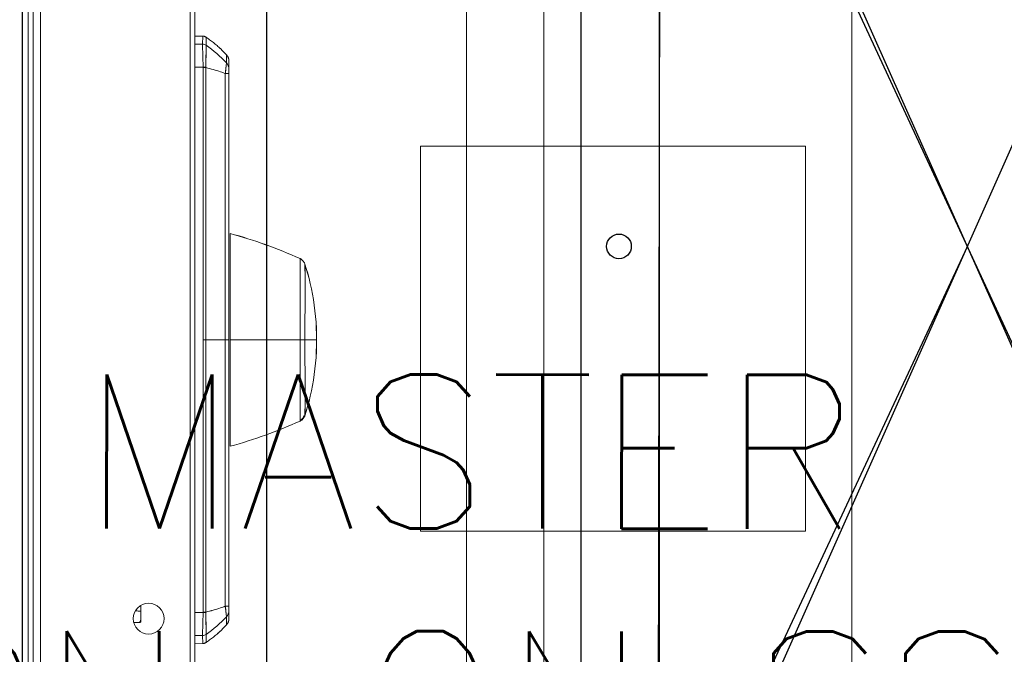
# Model space of a CAD drawing. Header units: millimetres. Extents: x -125266 to 274256, y -711690 to -301689.
# Tile 229 of 256: x -60390 to -60071, y -349429 to -349223. Entities that reach past the tile are written whole.
import ezdxf

# ---------------------------------------------------------------- set-up
doc = ezdxf.new("R2010")
doc.units = ezdxf.units.MM
for name, color, linetype, lineweight in [('ARCH', 7, 'Continuous', 0), ('Equipment', 8, 'Continuous', 0), ('HOOD', 6, 'Continuous', 0), ('Legend', 5, 'Continuous', 0), ('MEPTEK HVAC-Kitchen Exhaust Air Duct', 30, 'Continuous', 30), ('MEPTEK HVAC-Kitchen Fresh Air Duct', 3, 'Continuous', 30), ('MEPTEK-TEXT1', 7, 'Continuous', 30)]:
    doc.layers.add(name, color=color, linetype=linetype, lineweight=lineweight)
for name, color, linetype in [('Equipment Name', 7, 'Continuous'), ('Light Equipment', 8, 'Continuous'), ('Model_Top', 7, 'Continuous')]:
    doc.layers.add(name, color=color, linetype=linetype)
doc.styles.get("Standard").update_dxf_attribs({"font": 'ARIALN.TTF'})

# ---------------------------------------------------------------- blocks, each defined once
blk = doc.blocks.new('A$Cd2e81cef')
at = {"layer": 'Equipment', "lineweight": 0}
for p, q in [((786.27, 573.25), (0.9, 573.25)), ((0.8, 571.36), (283.37, 571.36)), ((0.8, 571.35), (283.37, 571.35)), ((0.8, 569.75), (283.87, 569.75)), ((0.8, 567.34), (283.87, 567.34)), ((234.1, 535.06), (234.1, 537.11)), ((228.51, 534.76), (233.8, 534.76)), ((20.05, 518.83), (283.87, 518.83)), ((283.07, 517.22), (20.05, 517.22)), ((43.69, 517.22), (43.74, 514.72)), ((43.74, 514.72), (46.35, 514.73)), ((46.35, 514.73), (46.31, 517.22)), ((46.35, 514.73), (46.35, 514.73)), ((53.83, 514.55), (53.79, 513.69)), ((53.95, 514.54), (53.95, 513.69)), ((53.95, 514.54), (142.34, 514.54)), ((142.34, 506.2), (142.34, 514.54)), ((142.34, 514.54), (230.72, 514.54)), ((230.72, 514.54), (230.73, 513.69)), ((230.84, 514.55), (230.89, 513.69)), ((238.32, 514.73), (238.36, 517.22)), ((238.32, 514.73), (238.32, 514.73)), ((238.32, 514.73), (240.93, 514.72)), ((240.98, 517.22), (240.93, 514.72)), ((44.08, 513.63), (46.71, 513.63)), ((46.71, 513.63), (46.71, 513.63)), ((53.95, 513.69), (230.73, 513.69)), ((237.96, 513.63), (237.97, 513.63)), ((237.97, 513.63), (240.59, 513.63)), ((52.41, 507), (49.82, 506.97)), ((232.83, 506.2), (51.84, 506.2)), ((228.83, 507.41), (55.84, 507.41)), ((107.79, 505.79), (176.88, 505.79)), ((142.34, 505.79), (142.34, 477.75)), ((228.83, 507.41), (228.83, 507.4)), ((234.85, 506.97), (232.26, 507)), ((115.96, 483.12), (116.01, 483.01)), ((116.17, 483.12), (115.96, 483.12)), ((116.24, 483.12), (116.17, 483.12)), ((142.34, 483.12), (116.24, 483.12)), ((168.45, 483.12), (142.34, 483.12)), ((168.5, 483.12), (168.45, 483.12)), ((168.71, 483.12), (168.5, 483.12)), ((117.61, 481.61), (117.72, 481.57)), ((118.45, 481.54), (117.72, 481.57)), ((166.95, 481.57), (166.22, 481.54))]:
    blk.add_line(p, q, dxfattribs=at)
for points in [[(43.74, 514.72), (43.74, 514.65), (43.75, 514.52), (43.77, 514.4), (43.79, 514.28), (43.83, 514.16), (43.87, 514.04), (43.91, 513.93), (43.97, 513.82), (44.03, 513.71), (44.08, 513.63)], [(240.59, 513.63), (240.64, 513.71), (240.7, 513.82), (240.76, 513.93), (240.8, 514.04), (240.84, 514.16), (240.88, 514.28), (240.9, 514.4), (240.92, 514.52), (240.93, 514.65), (240.93, 514.72)], [(44.08, 513.63), (44.19, 513.47), (44.42, 513.13), (44.66, 512.8), (44.9, 512.47), (45.13, 512.15), (45.37, 511.83), (45.61, 511.52), (45.85, 511.22), (46.09, 510.92), (46.33, 510.63), (46.57, 510.34), (46.81, 510.06), (47.05, 509.78), (47.29, 509.51), (47.53, 509.25), (47.77, 508.99), (48, 508.74), (48.24, 508.5), (48.47, 508.27), (48.69, 508.04), (48.91, 507.82), (49.13, 507.61), (49.34, 507.41), (49.55, 507.22), (49.74, 507.04), (49.82, 506.97)], [(234.85, 506.97), (234.93, 507.04), (235.13, 507.22), (235.33, 507.41), (235.54, 507.61), (235.76, 507.82), (235.98, 508.04), (236.21, 508.27), (236.44, 508.5), (236.67, 508.74), (236.91, 508.99), (237.14, 509.25), (237.38, 509.51), (237.62, 509.78), (237.86, 510.06), (238.1, 510.34), (238.34, 510.63), (238.58, 510.92), (238.82, 511.22), (239.06, 511.52), (239.3, 511.83), (239.54, 512.15), (239.78, 512.47), (240.01, 512.8), (240.25, 513.13), (240.48, 513.47), (240.59, 513.63)], [(55.84, 507.4), (55.84, 507.4), (55.84, 507.41), (55.84, 507.41), (55.84, 507.41), (55.84, 507.41), (55.84, 507.41)], [(116.01, 483.01), (116.08, 482.89), (116.16, 482.77), (116.24, 482.64), (116.34, 482.52), (116.45, 482.4), (116.56, 482.28), (116.68, 482.17), (116.8, 482.07), (116.93, 481.97), (117.07, 481.88), (117.2, 481.8), (117.34, 481.73), (117.48, 481.67), (117.61, 481.61)], [(166.89, 481.76), (166.98, 481.79), (167.1, 481.84), (167.23, 481.91), (167.37, 481.97), (167.5, 482.05), (167.62, 482.14), (167.75, 482.23), (167.87, 482.33), (167.98, 482.43), (168.09, 482.54), (168.18, 482.65), (168.27, 482.77), (168.35, 482.88), (168.42, 482.99), (168.48, 483.11), (168.53, 483.2)], [(166.95, 481.57), (167.09, 481.62), (167.25, 481.69), (167.4, 481.77), (167.56, 481.86), (167.72, 481.96), (167.87, 482.07), (168.01, 482.19), (168.14, 482.31), (168.27, 482.44), (168.38, 482.58), (168.48, 482.71), (168.57, 482.85), (168.65, 482.98), (168.71, 483.12)], [(117.72, 481.57), (119.13, 481.12), (120.73, 480.64), (122.37, 480.2), (124.04, 479.8), (125.74, 479.42), (127.48, 479.08), (129.25, 478.78), (131.05, 478.51), (132.88, 478.28), (134.75, 478.09), (136.64, 477.94), (138.56, 477.83), (140.51, 477.77), (142.34, 477.75)], [(142.34, 477.75), (144.15, 477.77), (146.1, 477.83), (148.02, 477.94), (149.92, 478.09), (151.78, 478.28), (153.62, 478.51), (155.42, 478.78), (157.19, 479.08), (158.93, 479.42), (160.64, 479.8), (162.31, 480.2), (163.94, 480.65), (165.54, 481.12), (166.95, 481.57)]]:
    blk.add_lwpolyline(points, dxfattribs=at)
blk.add_circle((232.85, 532.26), 5.01, dxfattribs=at)
for centre, radius, start, end in [((230.51, 541.82), 7.53, 290.3774, 295.0272), ((230.52, 541.8), 7.52, 295.028, 297.0335), ((233.8, 535.06), 0.301, 270, 0), ((230.52, 541.8), 7.51, 297.034, 298.0006), ((230.51, 541.81), 7.52, 298.0006, 298.5262), ((230.7, 517.15), 2.61, 270.4901, 273.0842), ((79.8, 536.37), 40.16, 214.4921, 226.9985), ((53.71, 517.93), 4.25, 270.9696, 273.147), ((230.96, 517.92), 4.24, 266.8508, 269.0327), ((204.87, 536.37), 40.16, 313.0015, 325.5079), ((51.84, 509.2), 3.01, 227.86, 270), ((54.46, 509.2), 3, 227.1042, 269.984), ((257.41, 546.89), 155.16, 195.357, 204.2671), ((27.26, 546.89), 155.17, 335.7338, 344.6425), ((230.21, 509.2), 3, 270.0046, 312.9319), ((232.83, 509.2), 3.01, 270, 312.14)]:
    blk.add_arc(centre, radius, start, end, dxfattribs=at)
blk.add_ellipse((230.54, 541.79), major_axis=(5.32, -5.32), ratio=0.998783, start_param=5.86306, end_param=5.991179, dxfattribs=at)
for points, start_tangent, end_tangent in [([(230.34, 536.59), (230.37, 536.01), (230.45, 534.76)], (0.040093, -0.999196), (0.094161, -0.995557)), ([(46.35, 514.73), (46.55, 514.74), (47.01, 514.74), (47.72, 514.74), (48.65, 514.71), (49.77, 514.69), (51.04, 514.65), (53.83, 514.55)], (0.967357, 0.253417), (0.99912, -0.041949)), ([(46.35, 514.73), (46.71, 513.63)], (0.018023, -0.999838), (0.567759, -0.823195)), ([(46.35, 514.73), (46.71, 513.63)], (0.017705, -0.999843), (0.567233, -0.823557)), ([(53.83, 514.55), (53.82, 517.22)], (-0.024886, 0.99969), (-0.001106, 0.999999)), ([(53.83, 514.55), (53.95, 514.55)], (0.99859, -0.053078), (0.986136, 0.165939)), ([(230.84, 514.55), (230.85, 517.22)], (0.024867, 0.999691), (0.001105, 0.999999)), ([(230.84, 514.55), (233.63, 514.65), (234.9, 514.69), (236.02, 514.71), (236.96, 514.74), (237.67, 514.74), (238.13, 514.74), (238.32, 514.73)], (0.999119, 0.041957), (0.967359, -0.25341)), ([(238.32, 514.73), (237.96, 513.63)], (-0.018025, -0.999838), (-0.567761, -0.823194)), ([(238.32, 514.73), (237.97, 513.63)], (-0.017441, -0.999848), (-0.566966, -0.823741)), ([(46.71, 513.63), (47.34, 513.63), (48.89, 513.63), (51.14, 513.65), (53.79, 513.69)], (0.998843, -0.048087), (0.999901, 0.014064)), ([(55.84, 507.41), (55.32, 508.9), (53.95, 513.69)], (-0.34537, 0.938466), (-0.236979, 0.971515)), ([(228.83, 507.41), (229.35, 508.9), (230.73, 513.69)], (0.34537, 0.938466), (0.236979, 0.971515)), ([(230.89, 513.69), (233.53, 513.65), (235.78, 513.63), (237.33, 513.63), (237.96, 513.63)], (0.999901, -0.014067), (0.998843, 0.048086)), ([(55.84, 507.4), (54.54, 507.22), (53.46, 507.1), (52.72, 507.02), (52.42, 507)], (-0.988835, -0.149015), (-0.999755, -0.022148)), ([(55.84, 507.4), (55.84, 506.9), (55.85, 506.51), (55.85, 506.38), (55.85, 506.28), (55.86, 506.22), (55.86, 506.2)], (-0.001324, -0.999999), (1, -0.000601)), ([(228.83, 507.4), (228.82, 506.9), (228.82, 506.69), (228.82, 506.51), (228.81, 506.38), (228.81, 506.28), (228.81, 506.22), (228.81, 506.2)], (-0.008255, -0.999966), (-1, 0)), ([(232.26, 507), (231.95, 507.02), (231.21, 507.1), (230.13, 507.22), (228.83, 507.4)], (-0.999623, 0.027474), (-0.988813, 0.149162)), ([(142.34, 481.57), (127.21, 481.45), (118.45, 481.54)], (-1, 0.000238), (-0.999461, 0.032822)), ([(166.22, 481.54), (157.46, 481.45), (142.34, 481.57)], (-0.999453, -0.033057), (-1, -0.000172))]:
    blk.add_spline(points, degree=3, dxfattribs=dict(at, start_tangent=start_tangent, end_tangent=end_tangent))
blk = doc.blocks.new('ARCH')
at = {"layer": 'Legend', "ltscale": 15}
h = blk.add_hatch(dxfattribs=at)
h.set_pattern_fill('SACNCR', color=8, scale=25, style=0)
h.paths.add_polyline_path([(-61250.09, -341786.99), (-61250.09, -342091.08), (-61250.08, -342091.08), (-61250.09, -342141.08), (-61250.09, -344307.94), (-61181.18, -344307.94), (-61181.18, -344307.92), (-61169.15, -344307.92), (-60630.75, -344307.94), (-60630.8, -344919.99), (-60630.8, -344932.02), (-61250.09, -344932.02), (-61250.09, -351457.05), (-61395.17, -351457.05), (-61395.17, -351557.05), (-60383.16, -351557.05), (-60383.16, -352683.7), (-61393.16, -352683.7), (-61393.18, -352783.7), (-60283.16, -352783.7), (-60283.16, -351457.05), (-61150.09, -351457.05), (-61150.09, -346631.99), (-57589.32, -346631.99), (-57474.44, -346517.11), (-57545.15, -346446.4), (-57630.74, -346531.99), (-57700.74, -346531.99), (-57700.74, -346581.99), (-58200.74, -346581.99), (-58200.74, -346531.99), (-58300.74, -346531.99), (-58300.74, -346581.99), (-58800.74, -346581.99), (-58800.74, -346531.99), (-58980.8, -346531.99), (-58980.8, -346426.03), (-59030.8, -346426.03), (-59030.8, -346026.03), (-58980.8, -346026.03), (-58980.8, -345956.03), (-59080.8, -345956.03), (-59080.8, -346531.99), (-61150.09, -346531.99), (-61150.09, -345032.02), (-60530.8, -345032.02), (-60530.8, -344606.99), (-59080.8, -344606.99), (-59080.8, -345032.03), (-58980.8, -345032.03), (-58980.8, -344506.99), (-60530.8, -344506.99), (-60530.8, -344207.94), (-61150.09, -344207.94), (-61150.09, -341886.99), (-56700.09, -341886.99), (-56700.09, -344932.03), (-58020.8, -344932.03), (-58020.8, -345032.03), (-56700.09, -345032.03), (-56700.09, -345601.34), (-56785.72, -345686.97), (-56715.01, -345757.68), (-56600.09, -345642.76), (-56600.09, -341886.99), (-51541.43, -341886.99), (-51541.43, -345439.41, 0.002965), (-51441.43, -345409.73), (-51441.43, -341886.99), (-47645.93, -341886.99), (-47645.93, -344723.18), (-47445.93, -344723.18), (-47445.93, -344623.18), (-47545.93, -344623.18), (-47545.93, -341886.99), (-45935.93, -341886.99), (-45935.93, -344623.18), (-46521.93, -344623.18), (-46521.93, -344723.18), (-45835.93, -344723.18), (-45835.93, -341786.99), (-45958.88, -341786.99), (-45958.88, -341787.86), (-46008.88, -341787.86)])
h = blk.add_hatch(dxfattribs=at)
h.set_pattern_fill('SACNCR', color=8, scale=25, style=0)
h.paths.add_polyline_path([(-61250.09, -341786.99), (-61250.09, -342091.08), (-61250.08, -342091.08), (-61250.09, -342141.08), (-61250.09, -344307.94), (-61181.18, -344307.94), (-61181.18, -344307.92), (-61169.15, -344307.92), (-60630.75, -344307.94), (-60630.8, -344919.99), (-60630.8, -344932.02), (-61250.09, -344932.02), (-61250.09, -351457.05), (-61395.17, -351457.05), (-61395.17, -351557.05), (-60383.16, -351557.05), (-60383.16, -352683.7), (-61393.16, -352683.7), (-61393.18, -352783.7), (-60283.16, -352783.7), (-60283.16, -351457.05), (-61150.09, -351457.05), (-61150.09, -346631.99), (-57589.32, -346631.99), (-57474.44, -346517.11), (-57545.15, -346446.4), (-57630.74, -346531.99), (-57700.74, -346531.99), (-57700.74, -346581.99), (-58200.74, -346581.99), (-58200.74, -346531.99), (-58300.74, -346531.99), (-58300.74, -346581.99), (-58800.74, -346581.99), (-58800.74, -346531.99), (-58980.8, -346531.99), (-58980.8, -346426.03), (-59030.8, -346426.03), (-59030.8, -346026.03), (-58980.8, -346026.03), (-58980.8, -345956.03), (-59080.8, -345956.03), (-59080.8, -346531.99), (-61150.09, -346531.99), (-61150.09, -345032.02), (-60530.8, -345032.02), (-60530.8, -344606.99), (-59080.8, -344606.99), (-59080.8, -345032.03), (-58980.8, -345032.03), (-58980.8, -344506.99), (-60530.8, -344506.99), (-60530.8, -344207.94), (-61150.09, -344207.94), (-61150.09, -341886.99), (-56700.09, -341886.99), (-56700.09, -344932.03), (-58020.8, -344932.03), (-58020.8, -345032.03), (-56700.09, -345032.03), (-56700.09, -345601.34), (-56785.72, -345686.97), (-56715.01, -345757.68), (-56600.09, -345642.76), (-56600.09, -341886.99), (-51541.43, -341886.99), (-51541.43, -345439.41, 0.002965), (-51441.43, -345409.73), (-51441.43, -341886.99), (-47645.93, -341886.99), (-47645.93, -344723.18), (-47445.93, -344723.18), (-47445.93, -344623.18), (-47545.93, -344623.18), (-47545.93, -341886.99), (-45935.93, -341886.99), (-45935.93, -344623.18), (-46521.93, -344623.18), (-46521.93, -344723.18), (-45835.93, -344723.18), (-45835.93, -341786.99), (-45958.88, -341786.99), (-45958.88, -341787.86), (-46008.88, -341787.86)])
at = {"layer": 'Legend'}
h = blk.add_hatch(dxfattribs=at)
h.set_pattern_fill('STARS', color=8, scale=10)
h.set_pattern_definition([(0, (0, 0), (0, 54.9926), [31.75, -31.75]), (60, (0, 0), (-47.624989, 27.4963), [31.75, -31.75]), (120, (15.875, 27.496), (-47.624989, -27.4963), [31.75, -31.75])])
edge = h.paths.add_edge_path()
edge.add_arc((-54302.69, -350408.01), 3690.31, 160.83628, 191.66269, ccw=False)
edge.add_arc((-60350.34, -348256.16), 2729, 339.84206, 374.08484)
edge.add_line((-57703.38, -347592.03), (-57806.6, -347592.03))
edge.add_arc((-60350.34, -348256.16), 2629, -20.17654, 14.63232, ccw=False)
edge.add_arc((-54302.69, -350408.01), 3790.31, 160.82296, 191.12402)
edge.add_arc((-59222.42, -351398.78), 1228.35, -57.4503, 12.19558, ccw=False)
edge.add_line((-58561.53, -352434.18), (-60283.16, -352434.18))
edge.add_line((-60283.16, -352434.18), (-60283.16, -352534.18))
edge.add_line((-60283.16, -352534.18), (-58536.27, -352534.18))
edge.add_arc((-59548.39, -350742.81), 2057.53, 299.4663, 300.80752)
edge.add_arc((-59222.42, -351398.78), 1328.35, 303.22283, 370.61839)
h = blk.add_hatch(dxfattribs=at)
h.set_pattern_fill('STARS', color=8, scale=10)
h.set_pattern_definition([(0, (0, 0), (0, 54.9926), [31.75, -31.75]), (60, (0, 0), (-47.624989, 27.4963), [31.75, -31.75]), (120, (15.875, 27.496), (-47.624989, -27.4963), [31.75, -31.75])])
h.paths.add_polyline_path([(-57916.81, -351154, -0.135323), (-57788.5, -349196.6, 0.150534), (-57703.38, -347592.03), (-57806.6, -347592.03, -0.153061), (-57882.67, -349162.94, 0.132989), (-58021.79, -351139.29, -0.313601), (-58561.53, -352434.18), (-60253.16, -352434.18), (-60253.16, -352534.18), (-58536.27, -352534.18, 0.005852), (-58494.62, -352510, 0.302849)])
at = {"layer": 'HOOD'}
for points in [[(-61120.09, -347227.05), (-61120.09, -351427.05), (-60120.09, -351427.05), (-60120.09, -347227.05)], [(-60120.09, -351427.05), (-59920.09, -351427.05), (-59920.09, -347227.05), (-60120.09, -347227.05)]]:
    blk.add_lwpolyline(points, close=True, dxfattribs=at)
at = {"layer": 'HOOD', "color": 1}
blk.add_lwpolyline([(-60260.09, -349389.55), (-60135.09, -349389.55), (-60135.09, -349264.55), (-60260.09, -349264.55)], close=True, dxfattribs=at)
at = {"layer": 'Light Equipment', "lineweight": 0}
for p, q in [((-60389.3, -349971.32), (-60389.3, -349185.96)), ((-60387.4, -349185.86), (-60387.4, -349468.42)), ((-60387.39, -349185.86), (-60387.39, -349468.42)), ((-60385.8, -349185.86), (-60385.8, -349468.93)), ((-60383.38, -349185.86), (-60383.38, -349468.93)), ((-60334.87, -349205.1), (-60334.87, -349468.93)), ((-60333.27, -349468.12), (-60333.27, -349205.1)), ((-60333.27, -349228.75), (-60330.76, -349228.79)), ((-60330.77, -349231.41), (-60333.27, -349231.36)), ((-60330.76, -349228.79), (-60330.77, -349231.41)), ((-60330.77, -349231.41), (-60330.77, -349231.41)), ((-60329.67, -349229.14), (-60329.67, -349231.76)), ((-60329.67, -349231.76), (-60329.67, -349231.76)), ((-60323.04, -349237.47), (-60323.02, -349234.87)), ((-60322.24, -349417.89), (-60322.24, -349236.89)), ((-60330.59, -349238.89), (-60329.73, -349238.84)), ((-60330.59, -349239), (-60329.74, -349239)), ((-60330.59, -349239.01), (-60330.58, -349327.39)), ((-60329.74, -349239), (-60329.74, -349415.78)), ((-60323.46, -349413.88), (-60323.46, -349240.9)), ((-60321.84, -349292.85), (-60321.84, -349361.94)), ((-60299.16, -349301.01), (-60299.06, -349301.07)), ((-60299.16, -349301.22), (-60299.16, -349301.01)), ((-60299.16, -349301.29), (-60299.16, -349301.22)), ((-60299.16, -349327.39), (-60299.16, -349301.29)), ((-60297.65, -349302.67), (-60297.62, -349302.77)), ((-60297.59, -349303.51), (-60297.62, -349302.77)), ((-60330.58, -349327.39), (-60330.59, -349415.78)), ((-60322.24, -349327.39), (-60330.58, -349327.39)), ((-60321.84, -349327.39), (-60293.79, -349327.39)), ((-60299.16, -349353.5), (-60299.16, -349327.39)), ((-60297.62, -349352.01), (-60297.59, -349351.28)), ((-60299.16, -349353.56), (-60299.16, -349353.5)), ((-60299.16, -349353.77), (-60299.16, -349353.56)), ((-60350.81, -349413.56), (-60350.81, -349418.86)), ((-60323.46, -349413.88), (-60323.45, -349413.88)), ((-60330.59, -349415.77), (-60329.74, -349415.78)), ((-60330.59, -349415.89), (-60329.73, -349415.94)), ((-60323.02, -349419.91), (-60323.04, -349417.31)), ((-60351.11, -349419.16), (-60353.15, -349419.16)), ((-60330.77, -349423.37), (-60333.27, -349423.42)), ((-60330.77, -349423.37), (-60330.77, -349423.38)), ((-60330.77, -349423.38), (-60330.76, -349425.99)), ((-60329.67, -349423.02), (-60329.67, -349423.02)), ((-60329.67, -349423.02), (-60329.67, -349425.65)), ((-60333.27, -349426.03), (-60330.76, -349425.99))]:
    blk.add_line(p, q, dxfattribs=at)
for points in [[(-61120.09, -347227.05), (-61120.09, -351427.05), (-60120.09, -351427.05), (-60120.09, -347227.05)], [(-60120.09, -351427.05), (-59920.09, -351427.05), (-59920.09, -347227.05), (-60120.09, -347227.05)], [(-60260.09, -349389.55), (-60135.09, -349389.55), (-60135.09, -349264.55), (-60260.09, -349264.55)]]:
    blk.add_lwpolyline(points, close=True, dxfattribs=at)
for points in [[(-60330.76, -349228.79), (-60330.69, -349228.79), (-60330.57, -349228.81), (-60330.44, -349228.82), (-60330.32, -349228.85), (-60330.2, -349228.88), (-60330.08, -349228.92), (-60329.97, -349228.97), (-60329.86, -349229.02), (-60329.75, -349229.08), (-60329.67, -349229.14)], [(-60329.67, -349229.14), (-60329.51, -349229.24), (-60329.17, -349229.48), (-60328.84, -349229.71), (-60328.51, -349229.95), (-60328.19, -349230.19), (-60327.88, -349230.43), (-60327.57, -349230.66), (-60327.26, -349230.9), (-60326.96, -349231.14), (-60326.67, -349231.38), (-60326.38, -349231.62), (-60326.1, -349231.86), (-60325.83, -349232.1), (-60325.56, -349232.34), (-60325.29, -349232.58), (-60325.04, -349232.82), (-60324.79, -349233.06), (-60324.55, -349233.29), (-60324.31, -349233.52), (-60324.08, -349233.75), (-60323.87, -349233.97), (-60323.66, -349234.19), (-60323.46, -349234.4), (-60323.27, -349234.6), (-60323.09, -349234.8), (-60323.02, -349234.87)], [(-60323.45, -349240.9), (-60323.45, -349240.9), (-60323.45, -349240.9), (-60323.45, -349240.9), (-60323.45, -349240.9), (-60323.45, -349240.9), (-60323.46, -349240.9)], [(-60299.06, -349301.07), (-60298.93, -349301.13), (-60298.81, -349301.21), (-60298.69, -349301.3), (-60298.56, -349301.39), (-60298.44, -349301.5), (-60298.33, -349301.61), (-60298.22, -349301.73), (-60298.11, -349301.86), (-60298.02, -349301.99), (-60297.93, -349302.12), (-60297.85, -349302.26), (-60297.77, -349302.4), (-60297.71, -349302.53), (-60297.65, -349302.67)], [(-60297.62, -349302.77), (-60297.16, -349304.19), (-60296.69, -349305.79), (-60296.25, -349307.42), (-60295.84, -349309.09), (-60295.47, -349310.8), (-60295.13, -349312.53), (-60294.82, -349314.3), (-60294.55, -349316.11), (-60294.32, -349317.94), (-60294.13, -349319.8), (-60293.98, -349321.7), (-60293.88, -349323.62), (-60293.81, -349325.57), (-60293.79, -349327.39)], [(-60293.79, -349327.39), (-60293.81, -349329.2), (-60293.88, -349331.15), (-60293.98, -349333.08), (-60294.13, -349334.97), (-60294.32, -349336.84), (-60294.55, -349338.67), (-60294.82, -349340.47), (-60295.12, -349342.25), (-60295.46, -349343.99), (-60295.84, -349345.69), (-60296.25, -349347.36), (-60296.69, -349349), (-60297.16, -349350.6), (-60297.62, -349352.01)], [(-60297.81, -349351.95), (-60297.84, -349352.03), (-60297.89, -349352.16), (-60297.95, -349352.29), (-60298.02, -349352.42), (-60298.1, -349352.55), (-60298.18, -349352.68), (-60298.28, -349352.8), (-60298.37, -349352.92), (-60298.48, -349353.04), (-60298.59, -349353.14), (-60298.7, -349353.24), (-60298.81, -349353.33), (-60298.92, -349353.41), (-60299.04, -349353.48), (-60299.15, -349353.54), (-60299.24, -349353.58)], [(-60297.62, -349352.01), (-60297.67, -349352.15), (-60297.73, -349352.3), (-60297.81, -349352.46), (-60297.9, -349352.62), (-60298, -349352.77), (-60298.11, -349352.92), (-60298.23, -349353.06), (-60298.36, -349353.2), (-60298.49, -349353.32), (-60298.62, -349353.43), (-60298.75, -349353.53), (-60298.89, -349353.62), (-60299.03, -349353.7), (-60299.16, -349353.77)], [(-60323.02, -349419.91), (-60323.09, -349419.98), (-60323.27, -349420.18), (-60323.46, -349420.38), (-60323.66, -349420.6), (-60323.87, -349420.81), (-60324.08, -349421.03), (-60324.31, -349421.26), (-60324.55, -349421.49), (-60324.79, -349421.72), (-60325.04, -349421.96), (-60325.29, -349422.2), (-60325.56, -349422.44), (-60325.83, -349422.68), (-60326.1, -349422.92), (-60326.38, -349423.16), (-60326.67, -349423.4), (-60326.96, -349423.64), (-60327.26, -349423.88), (-60327.57, -349424.12), (-60327.88, -349424.36), (-60328.19, -349424.59), (-60328.51, -349424.83), (-60328.84, -349425.07), (-60329.17, -349425.3), (-60329.51, -349425.54), (-60329.67, -349425.65)], [(-60329.67, -349425.65), (-60329.75, -349425.7), (-60329.86, -349425.76), (-60329.97, -349425.81), (-60330.08, -349425.86), (-60330.2, -349425.9), (-60330.32, -349425.93), (-60330.44, -349425.96), (-60330.57, -349425.98), (-60330.69, -349425.99), (-60330.76, -349425.99)]]:
    blk.add_lwpolyline(points, dxfattribs=at)
blk.add_circle((-60348.3, -349417.9), 5.01, dxfattribs=at)
for centre, radius, start, end in [((-60352.41, -349264.86), 40.16, 43.0015, 55.5079), ((-60325.25, -349236.89), 3.01, 0, 42.14), ((-60325.24, -349239.51), 3, 0.016, 42.8958), ((-60333.98, -349238.77), 4.25, 356.853, 359.0304), ((-60362.93, -349442.47), 155.16, 65.7329, 74.643), ((-60362.93, -349212.31), 155.17, 285.3575, 294.2662), ((-60333.2, -349415.75), 2.61, 356.9158, 359.5099), ((-60333.97, -349416.01), 4.24, 0.9673, 3.1492), ((-60352.41, -349389.92), 40.16, 304.4921, 316.9985), ((-60325.24, -349415.27), 3, 317.0681, 359.9954), ((-60357.85, -349415.57), 7.52, 331.4738, 331.9994), ((-60357.84, -349415.57), 7.51, 331.9994, 332.966), ((-60357.85, -349415.57), 7.52, 332.9665, 334.972), ((-60351.11, -349418.86), 0.301, 270, 0), ((-60357.86, -349415.56), 7.53, 334.9728, 339.6226), ((-60325.25, -349417.89), 3.01, 317.86, 0)]:
    blk.add_arc(centre, radius, start, end, dxfattribs=at)
at = {"layer": 'Light Equipment', "lineweight": 0, "extrusion": (0, 0, -1)}
blk.add_ellipse((-60357.83, -349415.59), major_axis=(5.32, -5.32), ratio=0.998783, start_param=5.86306, end_param=5.991179, dxfattribs=at)
at = {"layer": 'Light Equipment', "lineweight": 0}
for points, start_tangent, end_tangent in [([(-60330.77, -349231.41), (-60330.78, -349231.6), (-60330.79, -349232.06), (-60330.78, -349232.77), (-60330.76, -349233.7), (-60330.73, -349234.83), (-60330.69, -349236.1), (-60330.59, -349238.89)], (-0.253417, -0.967357), (0.041949, -0.99912)), ([(-60330.77, -349231.41), (-60329.67, -349231.76)], (0.999838, -0.018023), (0.823195, -0.567759)), ([(-60330.77, -349231.41), (-60329.67, -349231.76)], (0.999843, -0.017705), (0.823557, -0.567233)), ([(-60329.67, -349231.76), (-60329.67, -349232.4), (-60329.68, -349233.95), (-60329.7, -349236.2), (-60329.73, -349238.84)], (0.048087, -0.998843), (-0.014064, -0.999901)), ([(-60323.45, -349240.9), (-60323.27, -349239.6), (-60323.14, -349238.52), (-60323.07, -349237.78), (-60323.04, -349237.47)], (0.149015, 0.988835), (0.022148, 0.999755)), ([(-60330.59, -349238.89), (-60333.27, -349238.88)], (-0.99969, 0.024886), (-0.999999, 0.001106)), ([(-60330.59, -349238.89), (-60330.59, -349239.01)], (0.053078, -0.99859), (-0.165939, -0.986136)), ([(-60323.46, -349240.9), (-60324.95, -349240.37), (-60329.74, -349239)], (-0.938466, 0.34537), (-0.971515, 0.236979)), ([(-60323.45, -349240.9), (-60322.94, -349240.9), (-60322.56, -349240.9), (-60322.42, -349240.9), (-60322.32, -349240.91), (-60322.26, -349240.91), (-60322.24, -349240.92)], (0.999999, 0.001324), (0.000601, -1)), ([(-60297.61, -349327.39), (-60297.5, -349312.27), (-60297.59, -349303.51)], (-0.000238, 1), (-0.032822, 0.999461)), ([(-60297.59, -349351.28), (-60297.5, -349342.51), (-60297.61, -349327.39)], (0.033057, 0.999453), (0.000172, 1)), ([(-60323.46, -349413.88), (-60324.95, -349414.41), (-60329.74, -349415.78)], (-0.938466, -0.34537), (-0.971515, -0.236979)), ([(-60323.45, -349413.88), (-60322.94, -349413.88), (-60322.73, -349413.88), (-60322.56, -349413.87), (-60322.42, -349413.87), (-60322.32, -349413.87), (-60322.26, -349413.86), (-60322.24, -349413.86)], (0.999966, 0.008255), (0, 1)), ([(-60323.04, -349417.31), (-60323.07, -349417), (-60323.14, -349416.26), (-60323.27, -349415.18), (-60323.45, -349413.88)], (-0.027474, 0.999623), (-0.149162, 0.988813)), ([(-60352.63, -349415.39), (-60352.05, -349415.42), (-60350.8, -349415.5)], (0.999196, -0.040093), (0.995557, -0.094161)), ([(-60330.59, -349415.89), (-60333.27, -349415.91)], (-0.999691, -0.024867), (-0.999999, -0.001105)), ([(-60330.59, -349415.89), (-60330.69, -349418.69), (-60330.73, -349419.96), (-60330.76, -349421.08), (-60330.78, -349422.01), (-60330.79, -349422.72), (-60330.78, -349423.18), (-60330.77, -349423.37)], (-0.041957, -0.999119), (0.25341, -0.967359)), ([(-60329.73, -349415.94), (-60329.7, -349418.59), (-60329.68, -349420.83), (-60329.67, -349422.38), (-60329.67, -349423.02)], (0.014067, -0.999901), (-0.048086, -0.998843)), ([(-60330.77, -349423.38), (-60329.67, -349423.02)], (0.999848, 0.017441), (0.823741, 0.566966)), ([(-60330.77, -349423.37), (-60329.67, -349423.02)], (0.999838, 0.018025), (0.823194, 0.567761))]:
    blk.add_spline(points, degree=3, dxfattribs=dict(at, start_tangent=start_tangent, end_tangent=end_tangent))
at = {"layer": 'Equipment', "lineweight": 0, "xscale": -1, "rotation": 90}
blk.add_blockref('A$Cd2e81cef', (-59816.04, -349185.05), dxfattribs=at)
at = {"layer": 'Equipment Name', "linetype": 'Continuous', "lineweight": 5, "ltscale": 25, "insert": (-60949.06, -349338.19, 0), "char_height": 50, "width": 963.0603, "attachment_point": 1, "rotation": 359.9609}
blk.add_mtext('\\A1;{\\Fsimplex|c0;RATIONAL COMBI MASTER PLUS 1/1 x 6 GN. ON SS STAND}', dxfattribs=at)
at = {"layer": 'Light Equipment', "lineweight": 0, "insert": (-60949.06, -349338.19, 0), "char_height": 50, "width": 963.0603, "attachment_point": 1, "rotation": 359.9609}
blk.add_mtext('\\A1;{\\Fsimplex|c0;RATIONAL COMBI MASTER PLUS 1/1 x 6 GN. ON SS STAND}', dxfattribs=at)
blk = doc.blocks.new('A$C8f9b76a3')
at = {"layer": 'HOOD', "lineweight": 0}
for p, q in [((4110, 325), (90, 325)), ((4110, 300), (90, 300))]:
    blk.add_line(p, q, dxfattribs=at)
at = {"layer": 'Model_Top'}
for p, q in [((1885, 262.88), (2100, 162.5)), ((1885, 62.88), (2315, 262.12))]:
    blk.add_line(p, q, dxfattribs=at)
blk.add_lwpolyline([(1860, 287.88), (2340, 287.88), (2340, 37.88), (1860, 37.88)], close=True, dxfattribs=at)
at = {"layer": 'Model_Top', "lineweight": 30}
blk.add_lwpolyline([(1885, 262.88), (2315, 262.12), (2315, 62.12), (1885, 62.88)], close=True, dxfattribs=at)
at = {"layer": 'Model_Top'}
blk.add_circle((2100, 275.56), 4, dxfattribs=at)

msp = doc.modelspace()

# ---------------------------------------------------------------- linework, layer by layer
at = {"layer": 'MEPTEK HVAC-Kitchen Exhaust Air Duct'}
msp.add_line((-60310.09, -346903.81), (-60310.09, -350822.05), dxfattribs=at)
at = {"layer": 'MEPTEK HVAC-Kitchen Fresh Air Duct'}
for p, q in [((-60182.59, -349522.05), (-59982.59, -349072.05)), ((-59982.59, -349522.05), (-60182.59, -349072.05))]:
    msp.add_line(p, q, dxfattribs=at)
msp.add_lwpolyline([(-60182.59, -349522.05), (-59982.59, -349522.05), (-59982.59, -349072.05), (-60182.59, -349072.05)], close=True, dxfattribs=at)

# ---------------------------------------------------------------- block references
at = {"layer": 'ARCH'}
msp.add_blockref('ARCH', (0, 0), dxfattribs=at)
at = {"layer": 'HOOD', "lineweight": 0, "rotation": 90}
msp.add_blockref('A$C8f9b76a3', (-59920.09, -351397.05), dxfattribs=at)

# ---------------------------------------------------------------- texts
at = {"layer": 'MEPTEK-TEXT1', "char_height": 350, "attachment_point": 1}
for s, insert, width in [('{\\fCalibri|b0|i0|c0|p34;\\H1.28571x;\\C1;GENERAL GUIDELINES-HVAC :\\P\\fArial Narrow|b0|i0|c0|p34;\\H0.88889x;\\C256;\\P\\fCalibri|b0|i0|c0|p34;\\C4;DUCTING :\\H0.875x;\\P\\pi-1050,l1050,t1050;\\C256;1.^IDUCTING SHALL BE IN ACCORDANCE WITH IS 655, GALVANIZED IRON SHEET TO BE USED FOR ALL DUCTING WORKS. THERMAL INSULATION ON DUCTS SHALL BE 19 MM THICK. CLOSED CELL CLASS “O” BS 476 PART 6-7 FM APPROVED NITRILE RUBBER ELASTOMERIC INSULATION THERMAL CONDUCTIVITY 0.033 WATTS PER METER-KELVIN (W/(M.K)) AT 0°C FOR AIR CONDITIONING DUCTING. \\P2.^ITHERMAL INSULATION ON KITCHEN EXHAUST DUCTING SHALL BE 80 MM THICK ALUMINUM FOIL FACED RESIN BONDED FIBRE GLASS WOOL OF DENSITY NOT LESS THAN 48 KG/M3.\\P3.^ITHERMAL INSULATION ON FRESH AIR, SUPPLY AIR AND RETURN AIR SHALL BE 19MM THICK CLOSED CELL ANTI-MICROBIAL CLASS “O” BS 476 AND PART 6 & 7 FM APPROVED NITRILE RUBBER ELASTOMERIC INSULATION THERMAL CONDUCTIVITY 0.033 WATTS PER METER-KELVIN (W/ (M\\fArial|b0|i0|c0|p34;.\\fCalibri|b0|i0|c0|p34;K)) AT 0°C.\\P4.^IAPPROPRIATE NUMBER OF TRAP DOORS SHALL BE PROVIDED IN KITCHEN EXHAUST DUCTING FOR OIL/GREASE CLEANING PURPOSE.\\P5.^IDUCTING INSTALLATION WITH RESPECT TO FRESH AIR INTAKE, KITCHEN EXHAUST OUT FROM LOCATION UP TO LOUVERS AT FAÇADE SHALL BE IN THE SCOPE OF CONCESSIONER INCLUDING AIR WASHER, EXHAUST FAN SECTION DRY SCRUBBER ETC.\\P6.^IEACH AND EVERY KITCHEN EXHAUST HOOD SHOULD BE EQUIPPED WITH UL LISTED, WET CHEMICAL BASED, MECHANICALLY OPERATED, AUTOMATIC FIRE SUPPRESSION SYSTEM. SEPARATE DRAWING TO BE SUBMITTED FOR HOOD SUPPRESSION SYSTEM.\\P7.^ISUPPORTING OF DUCTING TO BE DONE WITH USING ANGLE 50X 50 X 5MM AND TIE ROD OF SIZE MINIMUM 10 MM DIA/ AS PER DUCT SIZE.\\P8.^IPOST COMPLETION OF ONSITE WORK, CONCESSIONAIRE HAS TO SHARE TESTING AND COMMISSIONING REPORT WITH DIAL.\\P9.^IINTEGRATION WITH FIRE ALARM SYSTEM, SO THAT AHU GET SWITCHED OFF IN CASE OF ANY FIRE INCIDENT.\\P10.^IFOR EQUIPMENT PLACEMENT STRUCTURAL DETAILS TO BE APPROVED BY STRUCTURAL CONSULTANT AND SAME TO BE SHARE WITH DIAL.\\P11.^ITRAP DOOR WITH PROPER ACCESS TO BE PROVIDED FOR FILTER AND COPPER COIL CLEANING.\\P12.^IKITCHEN VENTILATION SHALL COMPLY TO NFPA 96 GUIDELINE.}', (-102876.11, -301696.9), 28043.4288), ('{\\fCalibri|b0|i0|c0|p34;\\H1.28571x;\\C1;CHILLED WATER PIPING:-\\H0.77778x;\\P\\pi-1050,l1050,t1050;\\C256;1.^ICHILLED WATER PIPING SHALL BE CONFIRMING TO IS:1239 PART I CLASS ‘C’ HEAVY AND FITTING SHALL BE CONFORMING TO ASTM A-105,3000LBS SOCKET WELD END (UP TO 50MM) & 1S:1239 PART-II HEAVY/ASTM A-234 WPB, GR.B BUTT WELD FITTING ( ABOVE 50NB PIPE SIZE)\\P2.^IPIPING CONNECTION SHOULD BE SOCKET WELDED UP TO 50NB SIZE AND SHALL BE BUTT WELD ABOVE 50NB PIPE SIZE. PIPE FLANGES SHOULD BE CONFIRMING TO ASTM A-105 # 150 SORF AND FLANGE DIMENSION SHOULD BE IN ACCORDANCE WITH ASME/ANSI B 16.5 (150 SORF), FITTING TO FITTING WELDING IS NOT ALLOWED. NOZZLE CONNECTIONS/THREDOLETS/WELDOLETS ARE NOT ALLOWED BY PUNCTURING THE PIPE. ONLY EQUAL/UNEQUAL TEE’S SHALL BE USED FOR BRANCH CONNECTION FROM HEADER. SOCKET WELD END TEE SHOULD BE USED FOR BRANCH CONNECTION (UP-TO -50NB PIPE SIZE) W.R.T TO PRESSURE GAUGE/TEMPERATURE GAUGE/AIR VENT/DRAIN POINT ETC.\\P3.^IPOST INSTALLATION CLEARANCE BY DIAL, CHW PIPING SHALL BE TESTED @15KGF/CM2 HYDROSTATICS PRESSURE FOR 24HRS HOLD TIME AND TESTING SHOULD BE WITNESSED TO DIAL TEAM.\\P4.^ITHERMAL INSULATION ON CHW AND CONDENSATE DRAIN PIPING LINE SHALL BE 25MM THICK. CLOSED CELL ANTI-MICROBIAL CLASS “O” BS 476 AND PART 6 & 7 FM APPROVED NITRILE RUBBER ELASTOMERIC INSULATION THERMAL CONDUCTIVITY 0.033 WATTS PER METER-KELVIN (W/ (M\\fArial|b0|i0|c0|p34;⋅\\fCalibri|b0|i0|c0|p34;K)) AT 0°C.\\P5.^ICONDENSATE DRAIN PIPING SHALL BE COMPLYING TO IS 4985 CLASS 3 UPVC PIPE. SOLVENT CEMENT COMPLYING WITH ASTM D2564 SHALL BE USED FOR JOINTS.\\P6.^IFOR CEILING SUSPENDED CHILLED WATER PIPE:  PIPE SHOULD BE HANGED WITH TIE ROD OF SIZE MINIMUM 10 MM DIA.}', (-102709.02, -319968), 24849.3539)]:
    msp.add_mtext(s, dxfattribs=dict(at, insert=insert, width=width))

doc.saveas('drawing.dxf')
